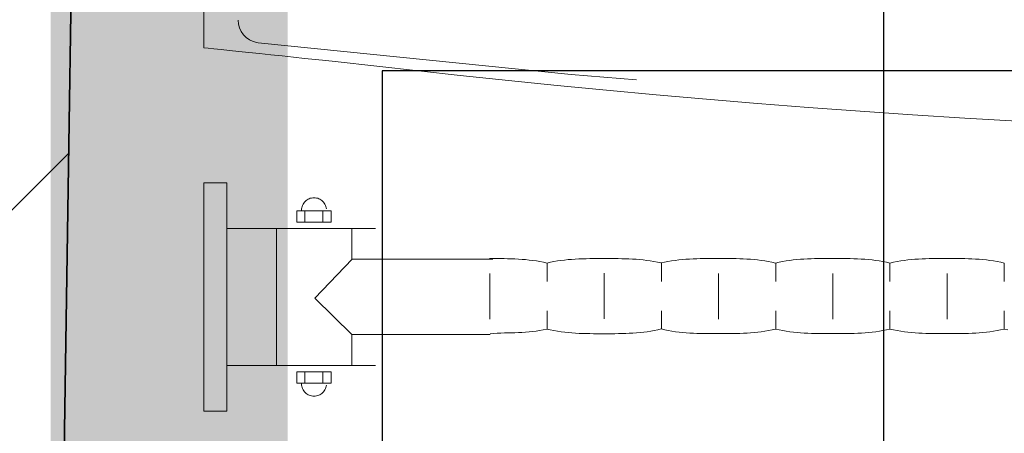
# Model space of a CAD drawing. Header units: millimetres. Extents: x 19887 to 192597, y -14203 to 39042.
# Tile 99 of 256: x 39811 to 39873, y -10822 to -10795. Entities that reach past the tile are written whole.
import ezdxf

# ---------------------------------------------------------------- set-up
doc = ezdxf.new("R2010")
doc.units = ezdxf.units.MM
doc.linetypes.add('ACAD_ISO03W100', pattern=[30, 12, -18])
doc.linetypes.add('DASHED2', pattern=[9.525, 6.35, -3.175])
doc.layers.get('Defpoints').update_dxf_attribs({"color": 4})
for name, color, linetype in [('A_DBA-RAMKI', 6, 'Continuous'), ('Sufit podwieszany', 252, 'Continuous'), ('Wymiarowanie', 3, 'Continuous'), ('Wypełnienie', 252, 'Continuous')]:
    doc.layers.add(name, color=color, linetype=linetype)
doc.layers.add('A_DBA_URZADZENIA SANITARNE', color=5, linetype='Continuous', lineweight=25)
doc.layers.add('Basen_rzut_poziom_1_obrys', color=252, linetype='Continuous', lineweight=35)
doc.styles.add('ROMANS', font='romans.shx', dxfattribs={"width": 0.6})
doc.styles.get("Standard").update_dxf_attribs({"font": 'arial.ttf'})
doc.dimstyles.new('000001FB70622F18', dxfattribs={"dimtxt": 20, "dimasz": 5, "dimexe": 5, "dimexo": 1, "dimgap": 20, "dimtad": 1, "dimtoh": 1, "dimdec": 0, "dimtxsty": 'Standard', "dimblk": 'OBLIQUE', "dimcen": 0, "dimdle": 5, "dimclrd": 252, "dimclre": 252, "dimclrt": 252, "dimadec": 0, "dimazin": 0, "dimtfac": 1, "dimtdec": 0, "dimtmove": 0, "dimatfit": 3, "dimldrblk": 'OBLIQUE', "dimfxl": 150, "dimfxlon": 1, "dimlwd": 25, "dimlwe": 25, "dimarcsym": 1})

# ---------------------------------------------------------------- blocks, each defined once
blk = doc.blocks.new('_Oblique')
at = {"color": 0, "linetype": 'ByBlock', "lineweight": -2}
blk.add_line((-0.5, -0.5), (0.5, 0.5), dxfattribs=at)
blk = doc.blocks.new('*D696')
at = {"layer": 'Defpoints', "color": 0}
for p in [(2505.678, -4340.164), (2476.626, -4368.673), (2505.678, -4368.363)]:
    blk.add_point(p, dxfattribs=at)
at = {"layer": 'Wymiarowanie', "color": 252, "linetype": 'Continuous', "lineweight": 25}
for p, q in [((2525.295, -4315.164), (2491.152, -4315.164)), ((2491.152, -4315.164), (2491.152, -4340.164)), ((2476.626, -4367.673), (2476.626, -4335.164)), ((2505.678, -4367.363), (2505.678, -4335.164)), ((2471.626, -4340.164), (2510.678, -4340.164))]:
    blk.add_line(p, q, dxfattribs=at)
at = {"layer": 'Wymiarowanie', "color": 252, "linetype": 'ByBlock', "lineweight": 25, "xscale": 5, "yscale": 5, "zscale": 5, "rotation": 180}
blk.add_blockref('_Oblique', (2476.626, -4340.164), dxfattribs=at)
at = {"layer": 'Wymiarowanie', "color": 252, "linetype": 'ByBlock', "lineweight": 25, "xscale": 5, "yscale": 5, "zscale": 5}
blk.add_blockref('_Oblique', (2505.678, -4340.164), dxfattribs=at)
at = {"layer": 'Wymiarowanie', "color": 252, "insert": (2508.224, -4297.664), "char_height": 15, "attachment_point": 5, "style": 'ROMANS'}
blk.add_mtext('29', dxfattribs=at)
blk = doc.blocks.new('*D716')
at = {"layer": 'Defpoints', "color": 0}
for p in [(2354.265, -4047.21), (2476.626, -4368.673), (2513.173, -4368.673)]:
    blk.add_point(p, dxfattribs=at)
at = {"layer": 'Wymiarowanie', "color": 252, "linetype": 'Continuous', "lineweight": 25}
for p, q in [((2513.173, -4042.21), (2513.173, -4373.673)), ((2363.173, -4047.21), (2518.173, -4047.21)), ((2477.626, -4368.673), (2518.173, -4368.673))]:
    blk.add_line(p, q, dxfattribs=at)
at = {"layer": 'Wymiarowanie', "color": 252, "linetype": 'ByBlock', "lineweight": 25, "xscale": 5, "yscale": 5, "zscale": 5}
for p, rotation in [((2513.173, -4047.21), 90), ((2513.173, -4368.673), 270)]:
    blk.add_blockref('_Oblique', p, dxfattribs=dict(at, rotation=rotation))
at = {"layer": 'Wymiarowanie', "color": 252, "insert": (2530.673, -4207.942), "char_height": 15, "attachment_point": 5, "rotation": 270, "style": 'ROMANS'}
blk.add_mtext('321', dxfattribs=at)
blk = doc.blocks.new('G$CF5E15B28')
at = {"layer": 'Wypełnienie'}
h = blk.add_hatch(dxfattribs=at)
h.set_pattern_fill('ANSI31', color=253, scale=5, angle=90)
h.set_pattern_definition([(45, (-31599.654, -23084.227), (-11.22532, 11.22532), [])])
h.paths.add_polyline_path([(2527.78, -3792.927), (385.453, -3790.773), (385.453, -3821.863), (390.833, -3821.598), (391.954, -3911.598), (407.975, -3911.598), (408.507, -3823.059), (1217.591, -3822.831), (1217.592, -4029.44), (1060.168, -4028.416), (1060.168, -4064.906), (1091.255, -4064.906), (1091.255, -4043.429), (1216.229, -4043.429), (1216.229, -4063.03), (1229.374, -4063.03), (1229.374, -3822.827), (2344.265, -3822.513), (2342.25, -4063.666), (2467.699, -4063.666), (2464.404, -4396.62), (2455.31, -4396.62), (2455.891, -4416.874), (2453.738, -4416.874), (2453.738, -4424.336), (2581.42, -4423.941), (2581.42, -4414.9), (2578.507, -4414.9), (2578.995, -4396.25), (2505.977, -4396.25), (2505.678, -4368.363), (2476.626, -4368.673), (2481.493, -4046.878), (2354.265, -4047.21), (2356.866, -3822.499), (2527.78, -3822.308)])
at = {"layer": 'Basen_rzut_poziom_1_obrys', "color": 253, "elevation": 0}
blk.add_lwpolyline([(2481.493, -4046.878), (2476.626, -4368.673)], dxfattribs=at)
at = {"layer": 'Sufit podwieszany', "color": 253, "linetype": 'ACAD_ISO03W100', "ltscale": 5, "elevation": 0}
blk.add_lwpolyline([(2486.492, -4041.878), (2481.702, -4363.619)], dxfattribs=at)
at = {"layer": 'Wymiarowanie', "color": 253}
for base, p1, p2, angle, override, picture, middle in [((2513.173, -4368.673, 0), (2354.265, -4047.21, 0), (2476.626, -4368.673, 0), 90, {"dimtxt": 15, "dimgap": 10, "dimtad": 2, "dimtxsty": 'ROMANS', "dimtmove": 1}, '*D716', (2530.673, -4207.942, 0)), ((2505.678, -4340.164, 0), (2476.626, -4368.673, 0), (2505.678, -4368.363, 0), 0, {"dimtxt": 15, "dimgap": 10, "dimtxsty": 'ROMANS', "dimtmove": 1}, '*D696', (2501.152, -4297.664, 0))]:
    dim = blk.add_linear_dim(base=base, p1=p1, p2=p2, angle=angle, dimstyle='000001FB70622F18', override=override, dxfattribs=at)
    dim.commit()
    dim.dimension.update_dxf_attribs({"geometry": picture, "text_midpoint": middle})

msp = doc.modelspace()

# ---------------------------------------------------------------- linework, layer by layer
at = {"layer": 'A_DBA-RAMKI', "color": 210, "linetype": 'DASHED2', "ltscale": 10, "const_width": 15, "elevation": 0}
msp.add_lwpolyline([(38559.169, -11340.092), (38565.989, -10955.617), (39820.047, -10949.899), (39820.047, -10412.826), (39820.047, -10412.826), (39820.047, -10412.826), (39639.142, -10412.676), (39639.142, -10047.779), (35973.571, -10044.159)], dxfattribs=at)
at = {"layer": 'A_DBA_URZADZENIA SANITARNE', "color": 4, "linetype": 'Continuous', "lineweight": 0}
for p, q in [((39822.255, -10713.525, 0), (39822.255, -10797.157, 0)), ((39824.437, -10795.654, 0), (39824.415, -10795.404, 0)), ((39824.502, -10795.897, 0), (39824.437, -10795.654, 0)), ((39824.608, -10796.124, 0), (39824.502, -10795.897, 0)), ((39824.752, -10796.33, 0), (39824.608, -10796.124, 0)), ((39824.93, -10796.507, 0), (39824.752, -10796.33, 0)), ((39825.135, -10796.651, 0), (39824.93, -10796.507, 0)), ((39825.363, -10796.757, 0), (39825.135, -10796.651, 0)), ((39825.605, -10796.822, 0), (39825.363, -10796.757, 0)), ((39822.523, -10797.185, 0), (39822.255, -10797.157, 0)), ((39822.889, -10797.224, 0), (39822.523, -10797.185, 0)), ((39823.342, -10797.271, 0), (39822.889, -10797.224, 0)), ((39823.869, -10797.326, 0), (39823.342, -10797.271, 0)), ((39824.459, -10797.388, 0), (39823.869, -10797.326, 0)), ((39825.098, -10797.455, 0), (39824.459, -10797.388, 0)), ((39825.691, -10796.835, 0), (39825.605, -10796.822, 0)), ((39845.489, -10798.844, 0), (39825.681, -10796.834, 0)), ((39825.776, -10797.526, 0), (39825.098, -10797.455, 0)), ((39826.479, -10797.6, 0), (39825.776, -10797.526, 0)), ((39827.196, -10797.675, 0), (39826.479, -10797.6, 0)), ((39827.915, -10797.75, 0), (39827.196, -10797.675, 0)), ((39828.623, -10797.825, 0), (39827.915, -10797.75, 0)), ((39829.308, -10797.896, 0), (39828.623, -10797.825, 0)), ((39829.957, -10797.964, 0), (39829.308, -10797.896, 0)), ((39830.56, -10798.028, 0), (39829.957, -10797.964, 0)), ((39838.465, -10798.911, 0), (39830.56, -10798.028, 0)), ((39841.509, -10799.234, 0), (39838.465, -10798.911, 0)), ((39844.591, -10799.546, 0), (39841.509, -10799.234, 0)), ((39849.611, -10799.187, 0), (39845.489, -10798.844, 0)), ((39847.709, -10799.847, 0), (39844.591, -10799.546, 0)), ((39850.862, -10800.136, 0), (39847.709, -10799.847, 0)), ((39854.047, -10800.414, 0), (39850.862, -10800.136, 0)), ((39857.263, -10800.679, 0), (39854.047, -10800.414, 0)), ((39860.506, -10800.931, 0), (39857.263, -10800.679, 0)), ((39863.775, -10801.171, 0), (39860.506, -10800.931, 0)), ((39867.068, -10801.398, 0), (39863.775, -10801.171, 0)), ((39870.382, -10801.612, 0), (39867.068, -10801.398, 0)), ((39873.715, -10801.812, 0), (39870.382, -10801.612, 0)), ((39823.701, -10805.713, 0), (39822.255, -10805.713, 0)), ((39822.255, -10805.713, 0), (39822.255, -10820.17, 0)), ((39823.701, -10820.17, 0), (39823.701, -10805.713, 0)), ((39828.84, -10806.752, 0), (39828.908, -10806.719, 0)), ((39828.908, -10806.719, 0), (39828.981, -10806.692, 0)), ((39828.981, -10806.692, 0), (39829.056, -10806.673, 0)), ((39829.056, -10806.673, 0), (39829.134, -10806.661, 0)), ((39829.134, -10806.661, 0), (39829.214, -10806.657, 0)), ((39829.214, -10806.657, 0), (39829.294, -10806.661, 0)), ((39829.294, -10806.661, 0), (39829.372, -10806.673, 0)), ((39829.372, -10806.673, 0), (39829.448, -10806.692, 0)), ((39829.448, -10806.692, 0), (39829.52, -10806.719, 0)), ((39829.52, -10806.719, 0), (39829.589, -10806.752, 0)), ((39828.427, -10807.443, 0), (39828.431, -10807.363, 0)), ((39828.431, -10807.363, 0), (39828.443, -10807.285, 0)), ((39828.443, -10807.285, 0), (39828.463, -10807.21, 0)), ((39828.463, -10807.21, 0), (39828.489, -10807.138, 0)), ((39828.489, -10807.138, 0), (39828.523, -10807.069, 0)), ((39828.523, -10807.069, 0), (39828.562, -10807.004, 0)), ((39828.562, -10807.004, 0), (39828.608, -10806.944, 0)), ((39828.608, -10806.944, 0), (39828.658, -10806.887, 0)), ((39828.658, -10806.887, 0), (39828.714, -10806.837, 0)), ((39828.714, -10806.837, 0), (39828.775, -10806.792, 0)), ((39828.775, -10806.792, 0), (39828.84, -10806.752, 0)), ((39829.589, -10806.752, 0), (39829.653, -10806.792, 0)), ((39829.653, -10806.792, 0), (39829.714, -10806.837, 0)), ((39829.714, -10806.837, 0), (39829.769, -10806.887, 0)), ((39829.769, -10806.887, 0), (39829.821, -10806.944, 0)), ((39829.821, -10806.944, 0), (39829.866, -10807.004, 0)), ((39829.866, -10807.004, 0), (39829.905, -10807.069, 0)), ((39829.905, -10807.069, 0), (39829.938, -10807.138, 0)), ((39829.938, -10807.138, 0), (39829.965, -10807.21, 0)), ((39829.965, -10807.21, 0), (39829.984, -10807.285, 0)), ((39829.984, -10807.285, 0), (39829.996, -10807.363, 0)), ((39828.129, -10807.475, 0), (39830.298, -10807.475, 0)), ((39828.129, -10808.197, 0), (39828.129, -10807.475, 0)), ((39828.643, -10807.468, 0), (39828.643, -10808.179, 0)), ((39829.784, -10807.468, 0), (39829.784, -10808.179, 0)), ((39830.298, -10807.475, 0), (39830.298, -10808.197, 0)), ((39823.709, -10808.604, 0), (39833.106, -10808.604, 0)), ((39830.298, -10808.197, 0), (39828.129, -10808.197, 0)), ((39826.841, -10808.649, 0), (39826.841, -10817.282, 0)), ((39831.612, -10808.649, 0), (39831.612, -10810.544, 0)), ((39831.636, -10810.553, 0), (39829.275, -10813.017, 0)), ((39840.52, -10810.553, 0), (39831.636, -10810.553, 0)), ((39840.326, -10810.509, 0), (39840.553, -10810.509, 0)), ((39840.553, -10810.509, 0), (39840.781, -10810.509, 0)), ((39840.781, -10810.509, 0), (39841.009, -10810.51, 0)), ((39841.009, -10810.51, 0), (39841.236, -10810.512, 0)), ((39841.236, -10810.512, 0), (39841.465, -10810.516, 0)), ((39841.465, -10810.516, 0), (39841.693, -10810.522, 0)), ((39841.693, -10810.522, 0), (39841.921, -10810.531, 0)), ((39841.921, -10810.531, 0), (39842.149, -10810.542, 0)), ((39842.149, -10810.542, 0), (39842.377, -10810.558, 0)), ((39842.377, -10810.558, 0), (39842.605, -10810.577, 0)), ((39842.605, -10810.577, 0), (39842.832, -10810.6, 0)), ((39842.832, -10810.6, 0), (39843.059, -10810.628, 0)), ((39843.059, -10810.628, 0), (39843.285, -10810.662, 0)), ((39843.285, -10810.662, 0), (39843.51, -10810.701, 0)), ((39843.51, -10810.701, 0), (39843.735, -10810.747, 0)), ((39843.735, -10810.747, 0), (39843.958, -10810.798, 0)), ((39843.958, -10810.798, 0), (39844.173, -10810.747, 0)), ((39843.964, -10811.963, 0), (39843.964, -10810.806, 0)), ((39844.173, -10810.747, 0), (39844.391, -10810.701, 0)), ((39844.391, -10810.701, 0), (39844.611, -10810.662, 0)), ((39844.611, -10810.662, 0), (39844.833, -10810.628, 0)), ((39844.833, -10810.628, 0), (39845.058, -10810.6, 0)), ((39845.058, -10810.6, 0), (39845.284, -10810.577, 0)), ((39845.284, -10810.577, 0), (39845.512, -10810.558, 0)), ((39845.512, -10810.558, 0), (39845.741, -10810.543, 0)), ((39845.741, -10810.543, 0), (39845.971, -10810.532, 0)), ((39845.971, -10810.532, 0), (39846.201, -10810.523, 0)), ((39846.201, -10810.523, 0), (39846.431, -10810.517, 0)), ((39846.431, -10810.517, 0), (39846.661, -10810.513, 0)), ((39846.661, -10810.513, 0), (39846.891, -10810.511, 0)), ((39846.891, -10810.511, 0), (39847.12, -10810.51, 0)), ((39847.12, -10810.51, 0), (39847.349, -10810.51, 0)), ((39847.349, -10810.51, 0), (39847.575, -10810.509, 0)), ((39847.575, -10810.509, 0), (39847.796, -10810.51, 0)), ((39847.796, -10810.51, 0), (39848.018, -10810.51, 0)), ((39848.018, -10810.51, 0), (39848.241, -10810.511, 0)), ((39848.241, -10810.511, 0), (39848.465, -10810.513, 0)), ((39848.465, -10810.513, 0), (39848.689, -10810.517, 0)), ((39848.689, -10810.517, 0), (39848.915, -10810.522, 0)), ((39848.915, -10810.522, 0), (39849.14, -10810.531, 0)), ((39849.14, -10810.531, 0), (39849.365, -10810.541, 0)), ((39849.365, -10810.541, 0), (39849.591, -10810.556, 0)), ((39849.591, -10810.556, 0), (39849.816, -10810.574, 0)), ((39849.816, -10810.574, 0), (39850.042, -10810.597, 0)), ((39850.042, -10810.597, 0), (39850.266, -10810.624, 0)), ((39850.266, -10810.624, 0), (39850.49, -10810.657, 0)), ((39850.49, -10810.657, 0), (39850.713, -10810.694, 0)), ((39850.713, -10810.694, 0), (39850.935, -10810.738, 0)), ((39850.935, -10810.738, 0), (39851.155, -10810.788, 0)), ((39851.155, -10810.788, 0), (39851.382, -10810.738, 0)), ((39851.196, -10811.963, 0), (39851.196, -10810.806, 0)), ((39851.382, -10810.738, 0), (39851.609, -10810.694, 0)), ((39851.609, -10810.694, 0), (39851.836, -10810.656, 0)), ((39851.836, -10810.656, 0), (39852.064, -10810.623, 0)), ((39852.064, -10810.623, 0), (39852.291, -10810.595, 0)), ((39852.291, -10810.595, 0), (39852.518, -10810.571, 0)), ((39852.518, -10810.571, 0), (39852.745, -10810.552, 0)), ((39852.745, -10810.552, 0), (39852.971, -10810.537, 0)), ((39852.971, -10810.537, 0), (39853.199, -10810.525, 0)), ((39853.199, -10810.525, 0), (39853.426, -10810.516, 0)), ((39853.426, -10810.516, 0), (39853.653, -10810.509, 0)), ((39853.653, -10810.509, 0), (39853.88, -10810.505, 0)), ((39853.88, -10810.505, 0), (39854.107, -10810.502, 0)), ((39854.107, -10810.502, 0), (39854.334, -10810.501, 0)), ((39854.334, -10810.501, 0), (39854.561, -10810.5, 0)), ((39854.561, -10810.5, 0), (39854.788, -10810.5, 0)), ((39854.788, -10810.5, 0), (39855.014, -10810.5, 0)), ((39855.014, -10810.5, 0), (39855.24, -10810.501, 0)), ((39855.24, -10810.501, 0), (39855.467, -10810.502, 0)), ((39855.467, -10810.502, 0), (39855.693, -10810.505, 0)), ((39855.693, -10810.505, 0), (39855.919, -10810.509, 0)), ((39855.919, -10810.509, 0), (39856.145, -10810.516, 0)), ((39856.145, -10810.516, 0), (39856.371, -10810.525, 0)), ((39856.371, -10810.525, 0), (39856.597, -10810.537, 0)), ((39856.597, -10810.537, 0), (39856.823, -10810.552, 0)), ((39856.823, -10810.552, 0), (39857.05, -10810.572, 0)), ((39857.05, -10810.572, 0), (39857.276, -10810.595, 0)), ((39857.276, -10810.595, 0), (39857.502, -10810.623, 0)), ((39857.502, -10810.623, 0), (39857.728, -10810.656, 0)), ((39857.728, -10810.656, 0), (39857.954, -10810.695, 0)), ((39857.954, -10810.695, 0), (39858.181, -10810.739, 0)), ((39858.181, -10810.739, 0), (39858.406, -10810.79, 0)), ((39858.406, -10810.79, 0), (39858.634, -10810.739, 0)), ((39858.424, -10811.963, 0), (39858.424, -10810.806, 0)), ((39858.634, -10810.739, 0), (39858.861, -10810.695, 0)), ((39858.861, -10810.695, 0), (39859.087, -10810.656, 0)), ((39859.087, -10810.656, 0), (39859.313, -10810.623, 0)), ((39859.313, -10810.623, 0), (39859.538, -10810.595, 0)), ((39859.538, -10810.595, 0), (39859.762, -10810.572, 0)), ((39859.762, -10810.572, 0), (39859.986, -10810.553, 0)), ((39859.986, -10810.553, 0), (39860.209, -10810.537, 0)), ((39860.209, -10810.537, 0), (39860.433, -10810.526, 0)), ((39860.433, -10810.526, 0), (39860.656, -10810.517, 0)), ((39860.656, -10810.517, 0), (39860.88, -10810.51, 0)), ((39860.88, -10810.51, 0), (39861.103, -10810.506, 0)), ((39861.103, -10810.506, 0), (39861.326, -10810.503, 0)), ((39861.326, -10810.503, 0), (39861.55, -10810.502, 0)), ((39861.55, -10810.502, 0), (39861.773, -10810.501, 0)), ((39861.773, -10810.501, 0), (39861.997, -10810.501, 0)), ((39861.997, -10810.501, 0), (39862.226, -10810.501, 0)), ((39862.226, -10810.501, 0), (39862.455, -10810.502, 0)), ((39862.455, -10810.502, 0), (39862.684, -10810.503, 0)), ((39862.684, -10810.503, 0), (39862.913, -10810.506, 0)), ((39862.913, -10810.506, 0), (39863.142, -10810.51, 0)), ((39863.142, -10810.51, 0), (39863.371, -10810.517, 0)), ((39863.371, -10810.517, 0), (39863.6, -10810.526, 0)), ((39863.6, -10810.526, 0), (39863.828, -10810.538, 0)), ((39863.828, -10810.538, 0), (39864.057, -10810.553, 0)), ((39864.057, -10810.553, 0), (39864.286, -10810.572, 0)), ((39864.286, -10810.572, 0), (39864.515, -10810.596, 0)), ((39864.515, -10810.596, 0), (39864.743, -10810.624, 0)), ((39864.743, -10810.624, 0), (39864.972, -10810.657, 0)), ((39864.972, -10810.657, 0), (39865.201, -10810.696, 0)), ((39865.201, -10810.696, 0), (39865.43, -10810.74, 0)), ((39865.43, -10810.74, 0), (39865.658, -10810.791, 0)), ((39865.653, -10811.963, 0), (39865.653, -10810.806, 0)), ((39865.658, -10810.791, 0), (39865.883, -10810.74, 0)), ((39865.883, -10810.74, 0), (39866.108, -10810.696, 0)), ((39866.108, -10810.696, 0), (39866.332, -10810.657, 0)), ((39866.332, -10810.657, 0), (39866.557, -10810.624, 0)), ((39866.557, -10810.624, 0), (39866.781, -10810.596, 0)), ((39866.781, -10810.596, 0), (39867.006, -10810.573, 0)), ((39867.006, -10810.573, 0), (39867.23, -10810.554, 0)), ((39867.23, -10810.554, 0), (39867.455, -10810.538, 0)), ((39867.455, -10810.538, 0), (39867.68, -10810.527, 0)), ((39867.68, -10810.527, 0), (39867.904, -10810.518, 0)), ((39867.904, -10810.518, 0), (39868.129, -10810.512, 0)), ((39868.129, -10810.512, 0), (39868.353, -10810.507, 0)), ((39868.353, -10810.507, 0), (39868.577, -10810.505, 0)), ((39868.577, -10810.505, 0), (39868.802, -10810.503, 0)), ((39868.802, -10810.503, 0), (39869.026, -10810.503, 0)), ((39869.026, -10810.503, 0), (39869.251, -10810.503, 0)), ((39869.251, -10810.503, 0), (39869.478, -10810.503, 0)), ((39869.478, -10810.503, 0), (39869.705, -10810.503, 0)), ((39869.705, -10810.503, 0), (39869.932, -10810.505, 0)), ((39869.932, -10810.505, 0), (39870.159, -10810.507, 0)), ((39870.159, -10810.507, 0), (39870.386, -10810.512, 0)), ((39870.386, -10810.512, 0), (39870.613, -10810.518, 0)), ((39870.613, -10810.518, 0), (39870.84, -10810.527, 0)), ((39870.84, -10810.527, 0), (39871.068, -10810.539, 0)), ((39871.068, -10810.539, 0), (39871.295, -10810.554, 0)), ((39871.295, -10810.554, 0), (39871.522, -10810.574, 0)), ((39871.522, -10810.574, 0), (39871.749, -10810.597, 0)), ((39871.749, -10810.597, 0), (39871.976, -10810.625, 0)), ((39871.976, -10810.625, 0), (39872.204, -10810.658, 0)), ((39872.204, -10810.658, 0), (39872.431, -10810.697, 0)), ((39872.431, -10810.697, 0), (39872.658, -10810.742, 0)), ((39872.658, -10810.742, 0), (39872.885, -10810.793, 0)), ((39872.881, -10811.963, 0), (39872.881, -10810.806, 0)), ((39840.348, -10814.338, 0), (39840.348, -10811.447, 0)), ((39847.575, -10814.335, 0), (39847.575, -10811.444, 0)), ((39854.808, -10814.338, 0), (39854.808, -10811.447, 0)), ((39862.037, -10814.338, 0), (39862.037, -10811.447, 0)), ((39869.265, -10814.338, 0), (39869.265, -10811.447, 0)), ((39829.275, -10813.017, 0), (39831.629, -10815.334, 0)), ((39843.964, -10814.977, 0), (39843.964, -10813.821, 0)), ((39851.196, -10814.977, 0), (39851.196, -10813.821, 0)), ((39858.424, -10814.977, 0), (39858.424, -10813.821, 0)), ((39865.653, -10814.977, 0), (39865.653, -10813.821, 0)), ((39872.881, -10814.977, 0), (39872.881, -10813.821, 0)), ((39831.612, -10815.345, 0), (39831.612, -10817.282, 0)), ((39831.647, -10815.326, 0), (39840.364, -10815.326, 0)), ((39840.362, -10815.268, 0), (39840.586, -10815.253, 0)), ((39840.586, -10815.253, 0), (39840.809, -10815.24, 0)), ((39840.809, -10815.24, 0), (39841.033, -10815.231, 0)), ((39841.033, -10815.231, 0), (39841.256, -10815.223, 0)), ((39841.256, -10815.223, 0), (39841.479, -10815.217, 0)), ((39841.479, -10815.217, 0), (39841.703, -10815.211, 0)), ((39841.703, -10815.211, 0), (39841.926, -10815.205, 0)), ((39841.926, -10815.205, 0), (39842.15, -10815.197, 0)), ((39842.15, -10815.197, 0), (39842.373, -10815.187, 0)), ((39842.373, -10815.187, 0), (39842.596, -10815.173, 0)), ((39842.596, -10815.173, 0), (39842.82, -10815.156, 0)), ((39842.82, -10815.156, 0), (39843.043, -10815.134, 0)), ((39843.043, -10815.134, 0), (39843.267, -10815.106, 0)), ((39843.267, -10815.106, 0), (39843.49, -10815.072, 0)), ((39843.49, -10815.072, 0), (39843.713, -10815.03, 0)), ((39843.713, -10815.03, 0), (39843.937, -10814.98, 0)), ((39843.937, -10814.98, 0), (39844.164, -10815.031, 0)), ((39844.164, -10815.031, 0), (39844.392, -10815.075, 0)), ((39844.392, -10815.075, 0), (39844.619, -10815.114, 0)), ((39844.619, -10815.114, 0), (39844.846, -10815.147, 0)), ((39844.846, -10815.147, 0), (39845.073, -10815.176, 0)), ((39845.073, -10815.176, 0), (39845.3, -10815.199, 0)), ((39845.3, -10815.199, 0), (39845.527, -10815.218, 0)), ((39845.527, -10815.218, 0), (39845.755, -10815.233, 0)), ((39845.755, -10815.233, 0), (39845.982, -10815.246, 0)), ((39845.982, -10815.246, 0), (39846.209, -10815.255, 0)), ((39846.209, -10815.255, 0), (39846.437, -10815.261, 0)), ((39846.437, -10815.261, 0), (39846.664, -10815.265, 0)), ((39846.664, -10815.265, 0), (39846.892, -10815.268, 0)), ((39846.892, -10815.268, 0), (39847.119, -10815.269, 0)), ((39847.119, -10815.269, 0), (39847.347, -10815.27, 0)), ((39847.347, -10815.27, 0), (39847.575, -10815.27, 0)), ((39847.575, -10815.27, 0), (39847.798, -10815.27, 0)), ((39847.798, -10815.27, 0), (39848.023, -10815.269, 0)), ((39848.023, -10815.269, 0), (39848.249, -10815.268, 0)), ((39848.249, -10815.268, 0), (39848.477, -10815.265, 0)), ((39848.477, -10815.265, 0), (39848.705, -10815.261, 0)), ((39848.705, -10815.261, 0), (39848.934, -10815.254, 0)), ((39848.934, -10815.254, 0), (39849.163, -10815.245, 0)), ((39849.163, -10815.245, 0), (39849.392, -10815.232, 0)), ((39849.392, -10815.232, 0), (39849.621, -10815.217, 0)), ((39849.621, -10815.217, 0), (39849.848, -10815.197, 0)), ((39849.848, -10815.197, 0), (39850.075, -10815.173, 0)), ((39850.075, -10815.173, 0), (39850.299, -10815.144, 0)), ((39850.299, -10815.144, 0), (39850.522, -10815.11, 0)), ((39850.522, -10815.11, 0), (39850.742, -10815.069, 0)), ((39850.742, -10815.069, 0), (39850.96, -10815.023, 0)), ((39850.96, -10815.023, 0), (39851.175, -10814.971, 0)), ((39851.175, -10814.971, 0), (39851.402, -10815.023, 0)), ((39851.402, -10815.023, 0), (39851.628, -10815.069, 0)), ((39851.628, -10815.069, 0), (39851.855, -10815.109, 0)), ((39851.855, -10815.109, 0), (39852.082, -10815.142, 0)), ((39852.082, -10815.142, 0), (39852.309, -10815.17, 0)), ((39852.309, -10815.17, 0), (39852.535, -10815.194, 0)), ((39852.535, -10815.194, 0), (39852.762, -10815.213, 0)), ((39852.762, -10815.213, 0), (39852.988, -10815.228, 0)), ((39852.988, -10815.228, 0), (39853.215, -10815.239, 0)), ((39853.215, -10815.239, 0), (39853.442, -10815.248, 0)), ((39853.442, -10815.248, 0), (39853.669, -10815.254, 0)), ((39853.669, -10815.254, 0), (39853.895, -10815.257, 0)), ((39853.895, -10815.257, 0), (39854.122, -10815.26, 0)), ((39854.122, -10815.26, 0), (39854.349, -10815.26, 0)), ((39854.349, -10815.26, 0), (39854.575, -10815.26, 0)), ((39854.575, -10815.26, 0), (39854.802, -10815.26, 0)), ((39854.802, -10815.26, 0), (39855.028, -10815.26, 0)), ((39855.028, -10815.26, 0), (39855.254, -10815.26, 0)), ((39855.254, -10815.26, 0), (39855.48, -10815.26, 0)), ((39855.48, -10815.26, 0), (39855.706, -10815.257, 0)), ((39855.706, -10815.257, 0), (39855.932, -10815.254, 0)), ((39855.932, -10815.254, 0), (39856.158, -10815.248, 0)), ((39856.158, -10815.248, 0), (39856.384, -10815.239, 0)), ((39856.384, -10815.239, 0), (39856.609, -10815.228, 0)), ((39856.609, -10815.228, 0), (39856.836, -10815.213, 0)), ((39856.836, -10815.213, 0), (39857.062, -10815.194, 0)), ((39857.062, -10815.194, 0), (39857.287, -10815.171, 0)), ((39857.287, -10815.171, 0), (39857.513, -10815.143, 0)), ((39857.513, -10815.143, 0), (39857.739, -10815.11, 0)), ((39857.739, -10815.11, 0), (39857.965, -10815.07, 0)), ((39857.965, -10815.07, 0), (39858.191, -10815.025, 0)), ((39858.191, -10815.025, 0), (39858.417, -10814.972, 0)), ((39858.417, -10814.972, 0), (39858.643, -10815.025, 0)), ((39858.643, -10815.025, 0), (39858.869, -10815.07, 0)), ((39858.869, -10815.07, 0), (39859.095, -10815.11, 0)), ((39859.095, -10815.11, 0), (39859.321, -10815.143, 0)), ((39859.321, -10815.143, 0), (39859.547, -10815.171, 0)), ((39859.547, -10815.171, 0), (39859.773, -10815.194, 0)), ((39859.773, -10815.194, 0), (39859.999, -10815.213, 0)), ((39859.999, -10815.213, 0), (39860.225, -10815.228, 0)), ((39860.225, -10815.228, 0), (39860.451, -10815.24, 0)), ((39860.451, -10815.24, 0), (39860.677, -10815.248, 0)), ((39860.677, -10815.248, 0), (39860.903, -10815.254, 0)), ((39860.903, -10815.254, 0), (39861.128, -10815.258, 0)), ((39861.128, -10815.258, 0), (39861.355, -10815.26, 0)), ((39861.355, -10815.26, 0), (39861.581, -10815.261, 0)), ((39861.581, -10815.261, 0), (39861.806, -10815.262, 0)), ((39861.806, -10815.262, 0), (39862.032, -10815.261, 0)), ((39862.032, -10815.261, 0), (39862.259, -10815.262, 0)), ((39862.259, -10815.262, 0), (39862.486, -10815.261, 0)), ((39862.486, -10815.261, 0), (39862.713, -10815.26, 0)), ((39862.713, -10815.26, 0), (39862.939, -10815.258, 0)), ((39862.939, -10815.258, 0), (39863.166, -10815.254, 0)), ((39863.166, -10815.254, 0), (39863.392, -10815.249, 0)), ((39863.392, -10815.249, 0), (39863.619, -10815.24, 0)), ((39863.619, -10815.24, 0), (39863.845, -10815.228, 0)), ((39863.845, -10815.228, 0), (39864.073, -10815.214, 0)), ((39864.073, -10815.214, 0), (39864.299, -10815.195, 0)), ((39864.299, -10815.195, 0), (39864.526, -10815.172, 0)), ((39864.526, -10815.172, 0), (39864.752, -10815.143, 0)), ((39864.752, -10815.143, 0), (39864.979, -10815.11, 0)), ((39864.979, -10815.11, 0), (39865.206, -10815.071, 0)), ((39865.206, -10815.071, 0), (39865.432, -10815.025, 0)), ((39865.432, -10815.025, 0), (39865.659, -10814.973, 0)), ((39865.659, -10814.973, 0), (39865.885, -10815.025, 0)), ((39865.885, -10815.025, 0), (39866.111, -10815.071, 0)), ((39866.111, -10815.071, 0), (39866.337, -10815.11, 0)), ((39866.337, -10815.11, 0), (39866.563, -10815.143, 0)), ((39866.563, -10815.143, 0), (39866.789, -10815.172, 0)), ((39866.789, -10815.172, 0), (39867.015, -10815.195, 0)), ((39867.015, -10815.195, 0), (39867.241, -10815.214, 0)), ((39867.241, -10815.214, 0), (39867.467, -10815.229, 0)), ((39867.467, -10815.229, 0), (39867.693, -10815.241, 0)), ((39867.693, -10815.241, 0), (39867.919, -10815.249, 0)), ((39867.919, -10815.249, 0), (39868.145, -10815.255, 0)), ((39868.145, -10815.255, 0), (39868.37, -10815.259, 0)), ((39868.37, -10815.259, 0), (39868.597, -10815.262, 0)), ((39868.597, -10815.262, 0), (39868.823, -10815.262, 0)), ((39868.823, -10815.262, 0), (39869.048, -10815.263, 0)), ((39869.048, -10815.263, 0), (39869.274, -10815.263, 0)), ((39869.274, -10815.263, 0), (39869.499, -10815.263, 0)), ((39869.499, -10815.263, 0), (39869.724, -10815.262, 0)), ((39869.724, -10815.262, 0), (39869.95, -10815.262, 0)), ((39869.95, -10815.262, 0), (39870.175, -10815.259, 0)), ((39870.175, -10815.259, 0), (39870.4, -10815.255, 0)), ((39870.4, -10815.255, 0), (39870.625, -10815.249, 0)), ((39870.625, -10815.249, 0), (39870.85, -10815.241, 0)), ((39870.85, -10815.241, 0), (39871.076, -10815.229, 0)), ((39871.076, -10815.229, 0), (39871.301, -10815.215, 0)), ((39871.301, -10815.215, 0), (39871.526, -10815.195, 0)), ((39871.526, -10815.195, 0), (39871.751, -10815.172, 0)), ((39871.751, -10815.172, 0), (39871.977, -10815.144, 0)), ((39871.977, -10815.144, 0), (39872.202, -10815.111, 0)), ((39872.202, -10815.111, 0), (39872.427, -10815.072, 0)), ((39872.427, -10815.072, 0), (39872.652, -10815.026, 0)), ((39872.652, -10815.026, 0), (39872.878, -10814.974, 0)), ((39872.878, -10814.974, 0), (39873.1, -10815.026, 0)), ((39823.709, -10817.278, 0), (39833.106, -10817.278, 0)), ((39828.129, -10817.688, 0), (39830.298, -10817.688, 0)), ((39828.129, -10818.411, 0), (39828.129, -10817.688, 0)), ((39828.643, -10818.417, 0), (39828.643, -10817.706, 0)), ((39829.784, -10818.417, 0), (39829.784, -10817.706, 0)), ((39830.298, -10817.688, 0), (39830.298, -10818.411, 0)), ((39830.298, -10818.411, 0), (39828.129, -10818.411, 0)), ((39828.427, -10818.443, 0), (39828.431, -10818.523, 0)), ((39828.431, -10818.523, 0), (39828.443, -10818.601, 0)), ((39829.984, -10818.601, 0), (39829.996, -10818.523, 0)), ((39828.443, -10818.601, 0), (39828.463, -10818.677, 0)), ((39828.463, -10818.677, 0), (39828.489, -10818.749, 0)), ((39828.489, -10818.749, 0), (39828.523, -10818.818, 0)), ((39828.523, -10818.818, 0), (39828.562, -10818.882, 0)), ((39828.562, -10818.882, 0), (39828.608, -10818.943, 0)), ((39828.608, -10818.943, 0), (39828.658, -10818.998, 0)), ((39828.658, -10818.998, 0), (39828.714, -10819.05, 0)), ((39828.714, -10819.05, 0), (39828.775, -10819.095, 0)), ((39828.775, -10819.095, 0), (39828.84, -10819.134, 0)), ((39828.84, -10819.134, 0), (39828.908, -10819.167, 0)), ((39828.908, -10819.167, 0), (39828.981, -10819.194, 0)), ((39828.981, -10819.194, 0), (39829.056, -10819.213, 0)), ((39829.372, -10819.213, 0), (39829.448, -10819.194, 0)), ((39829.448, -10819.194, 0), (39829.52, -10819.167, 0)), ((39829.52, -10819.167, 0), (39829.589, -10819.134, 0)), ((39829.589, -10819.134, 0), (39829.653, -10819.095, 0)), ((39829.653, -10819.095, 0), (39829.714, -10819.05, 0)), ((39829.714, -10819.05, 0), (39829.769, -10818.998, 0)), ((39829.769, -10818.998, 0), (39829.821, -10818.943, 0)), ((39829.821, -10818.943, 0), (39829.866, -10818.882, 0)), ((39829.866, -10818.882, 0), (39829.905, -10818.818, 0)), ((39829.905, -10818.818, 0), (39829.938, -10818.749, 0)), ((39829.938, -10818.749, 0), (39829.965, -10818.677, 0)), ((39829.965, -10818.677, 0), (39829.984, -10818.601, 0)), ((39829.056, -10819.213, 0), (39829.134, -10819.225, 0)), ((39829.134, -10819.225, 0), (39829.214, -10819.229, 0)), ((39829.214, -10819.229, 0), (39829.294, -10819.225, 0)), ((39829.294, -10819.225, 0), (39829.372, -10819.213, 0)), ((39822.255, -10820.17, 0), (39823.701, -10820.17, 0))]:
    msp.add_line(p, q, dxfattribs=at)

# ---------------------------------------------------------------- block references
at = {"xscale": 1.44, "yscale": 1.44, "zscale": 1.44}
msp.add_blockref('G$CF5E15B28', (36246.278, -4584.769, 0), dxfattribs=at)

doc.saveas('drawing.dxf')
